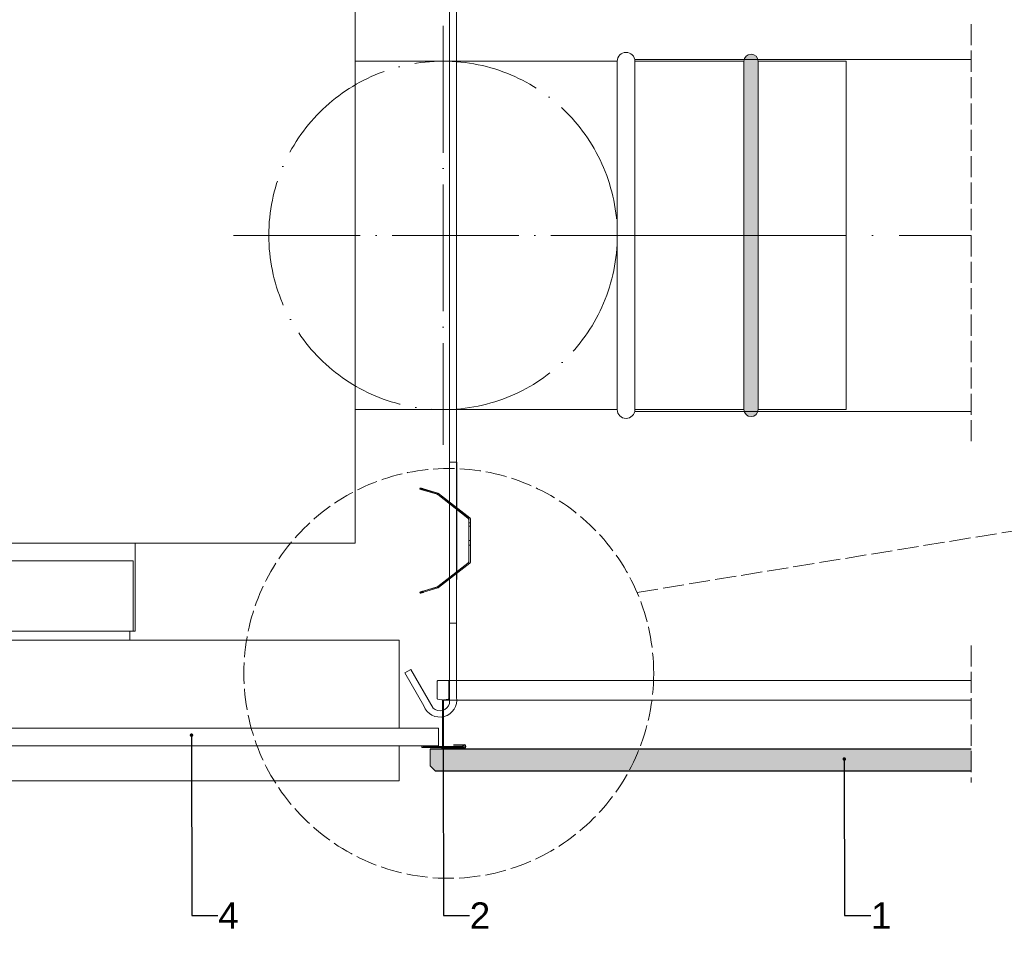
# Model space of a CAD drawing. Header units: millimetres. Extents: x 2242 to 4133, y 3556 to 4669.
# Tile 2 of 4: x 2802 to 3361, y 3796 to 4317. Entities that reach past the tile are written whole.
import ezdxf
from ezdxf import colors
from ezdxf.entities.mleader import LeaderData, LeaderLine
from ezdxf.math import Vec2, Vec3

# ---------------------------------------------------------------- set-up
doc = ezdxf.new("R2010")
doc.units = ezdxf.units.MM
doc.linetypes.add('ACAD_ISO02W100', pattern=[15, 12, -3])
doc.linetypes.add('ACAD_ISO04W100', pattern=[30, 24, -3, 0, -3])
for name, color, linetype, lineweight in [('_RIGIPS AKCESORIA', 7, 'Continuous', 15), ('_RIGIPS G-K', 7, 'Continuous', 9), ('_Rigips Profil', 7, 'Continuous', 9), ('_RIGIPS PŁYTA', 7, 'Continuous', 25), ('Koniec', 7, 'ACAD_ISO02W100', 9), ('os', 7, 'ACAD_ISO04W100', 9), ('pomocnicza', 7, 'ACAD_ISO02W100', 9), ('Wymiary', 7, 'Continuous', 18)]:
    doc.layers.add(name, color=color, linetype=linetype, lineweight=lineweight)
doc.styles.get("Standard").update_dxf_attribs({"font": 'arial.ttf'})

# ---------------------------------------------------------------- blocks, each defined once
blk = doc.blocks.new('T24')
at = {"layer": '_Rigips Profil'}
for p, q in [((302.61, -139.67), (302.61, -129.54)), ((302.81, -129.34), (308.91, -129.34)), ((309.11, -129.54), (309.11, -139.67)), ((305.45, -140.31), (302.78, -139.87)), ((305.61, -140.51), (305.61, -166.64)), ((306.11, -140.51), (306.11, -166.64)), ((308.95, -139.87), (306.28, -140.31)), ((293.86, -167.24), (293.86, -166.44)), ((293.96, -166.34), (294.86, -166.34)), ((293.96, -167.34), (317.76, -167.34)), ((294.36, -166.84), (305.41, -166.84)), ((306.31, -166.84), (317.36, -166.84)), ((317.76, -166.34), (316.86, -166.34)), ((317.86, -167.24), (317.86, -166.44))]:
    blk.add_line(p, q, dxfattribs=at)
for centre, radius, start, end in [((302.81, -129.54), 0.2, 90, 180), ((308.91, -129.54), 0.2, 0, 90), ((302.81, -139.67), 0.2, 180, 260.5377), ((308.91, -139.67), 0.2, 279.4623, 0), ((305.41, -140.51), 0.2, 0, 80.5377), ((306.31, -140.51), 0.2, 99.4623, 180), ((293.96, -166.44), 0.1, 90, 180), ((293.96, -167.24), 0.1, 180, 270), ((305.41, -166.64), 0.2, 270, 0), ((306.31, -166.64), 0.2, 180, 270), ((317.76, -166.44), 0.1, 0, 90), ((317.76, -167.24), 0.1, 270, 0)]:
    blk.add_arc(centre, radius, start, end, dxfattribs=at)
blk = doc.blocks.new('_Dot')
at = {"color": 0, "linetype": 'ByBlock', "lineweight": -2}
blk.add_line((-0.5, 0), (-1, 0), dxfattribs=at)
at = {"color": 0, "linetype": 'ByBlock', "const_width": 0.5}
blk.add_lwpolyline([(-0.25, 0, 1), (0.25, 0, 1)], format="xyb", close=True, dxfattribs=at)
blk = doc.blocks.new('kratka nawiewna')
at = {"layer": '_RIGIPS AKCESORIA'}
for p, q in [((5011.07, 5448.03), (5259.07, 5448.03)), ((5259.07, 5448.03), (5259.07, 5408.03)), ((5011.07, 5408.03), (5259.07, 5408.03)), ((5257.07, 5408.03), (5257.07, 5403.03)), ((4860.07, 5403.03), (5410.07, 5403.03)), ((5410.07, 5403.03), (5410.07, 5353.03)), ((4837.57, 5353.03), (5432.57, 5353.03)), ((5432.57, 5353.03), (5432.57, 5343.03)), ((4837.57, 5343.03), (5432.57, 5343.03)), ((5410.07, 5343.03), (5410.07, 5323.03)), ((4860.07, 5323.03), (5410.07, 5323.03))]:
    blk.add_line(p, q, dxfattribs=at)
blk = doc.blocks.new('wieszak')
at = {"layer": '_RIGIPS AKCESORIA'}
for p, q in [((2361.55, 5697.99), (2361.54, 5382.75)), ((2365.55, 5697.99), (2365.54, 5382.75)), ((2361.55, 5474.31), (2361.54, 5337.01)), ((2365.56, 5474.31), (2365.54, 5340.74)), ((2365.54, 5382.75), (2361.54, 5382.75)), ((2336.08, 5354.46), (2339.54, 5356.46)), ((2346.88, 5335.74), (2336.08, 5354.46)), ((2352.21, 5334.51), (2339.54, 5356.46))]:
    blk.add_line(p, q, dxfattribs=at)
blk.add_lwpolyline([(2365.54, 5474.31), (2361.54, 5474.31)], close=True, dxfattribs=at)
for points in [[(2344.62, 5459.03), (2344.79, 5459.58)], [(2346.58, 5458.4), (2346.46, 5458.44), (2346.34, 5458.47), (2346.22, 5458.5), (2346.12, 5458.55), (2346.01, 5458.58), (2345.9, 5458.61), (2345.81, 5458.64), (2345.72, 5458.67), (2345.63, 5458.7), (2345.54, 5458.73), (2345.45, 5458.75), (2345.37, 5458.77), (2345.3, 5458.8), (2345.22, 5458.82), (2345.15, 5458.85), (2345.09, 5458.86), (2345.03, 5458.88), (2344.97, 5458.91), (2344.92, 5458.92), (2344.87, 5458.94), (2344.83, 5458.95), (2344.79, 5458.96), (2344.76, 5458.97), (2344.72, 5458.99), (2344.7, 5459), (2344.68, 5459), (2344.66, 5459.01), (2344.64, 5459.01), (2344.63, 5459.02), (2344.62, 5459.03), (2344.63, 5459.03), (2344.64, 5459.02), (2344.66, 5459.02), (2344.68, 5459.01), (2344.7, 5459.01), (2344.72, 5459), (2344.76, 5459), (2344.79, 5458.99), (2344.83, 5458.97), (2344.87, 5458.96), (2344.92, 5458.95), (2344.97, 5458.94), (2345.03, 5458.92), (2345.09, 5458.91), (2345.15, 5458.88), (2345.22, 5458.86), (2345.3, 5458.85), (2345.37, 5458.82), (2345.45, 5458.8), (2345.54, 5458.77), (2345.63, 5458.75), (2345.72, 5458.73), (2345.81, 5458.7), (2345.9, 5458.67), (2346.01, 5458.64), (2346.12, 5458.61), (2346.22, 5458.58), (2346.34, 5458.55), (2346.46, 5458.51), (2346.58, 5458.47), (2354.44, 5456.11), (2354.44, 5456.04)], [(2346.75, 5458.96), (2354.83, 5456.54), (2354.83, 5456.61), (2346.75, 5459.04), (2346.62, 5459.07), (2346.51, 5459.1), (2346.39, 5459.13), (2346.29, 5459.17), (2346.18, 5459.2), (2346.08, 5459.23), (2345.98, 5459.26), (2345.88, 5459.28), (2345.79, 5459.31), (2345.7, 5459.34), (2345.62, 5459.36), (2345.54, 5459.38), (2345.46, 5459.4), (2345.39, 5459.43), (2345.32, 5459.45), (2345.26, 5459.46), (2345.2, 5459.48), (2345.14, 5459.49), (2345.09, 5459.51), (2345.04, 5459.52), (2344.99, 5459.54), (2344.96, 5459.54), (2344.92, 5459.55), (2344.89, 5459.56), (2344.86, 5459.57), (2344.84, 5459.58), (2344.82, 5459.58), (2344.81, 5459.58), (2344.8, 5459.58), (2344.79, 5459.58), (2344.8, 5459.58), (2344.81, 5459.58), (2344.82, 5459.57), (2344.84, 5459.56), (2344.86, 5459.55), (2344.89, 5459.54), (2344.92, 5459.54), (2344.96, 5459.52), (2344.99, 5459.51), (2345.04, 5459.49), (2345.09, 5459.48), (2345.14, 5459.46), (2345.2, 5459.45), (2345.26, 5459.42), (2345.32, 5459.4), (2345.39, 5459.38), (2345.46, 5459.36), (2345.54, 5459.34), (2345.62, 5459.31), (2345.7, 5459.28), (2345.79, 5459.26), (2345.88, 5459.22), (2345.98, 5459.2), (2346.08, 5459.17), (2346.18, 5459.13), (2346.29, 5459.1), (2346.39, 5459.07), (2346.51, 5459.04), (2346.62, 5459), (2346.75, 5458.96)], [(2345.13, 5458.89), (2345.3, 5459.45)], [(2345.13, 5458.85), (2345.3, 5459.41)], [(2346.58, 5458.47), (2346.75, 5459.04)], [(2346.75, 5458.96), (2346.58, 5458.4), (2354.44, 5456.04)], [(2354.44, 5456.11), (2354.62, 5456.05), (2354.77, 5455.94)], [(2354.77, 5455.87), (2354.62, 5455.97), (2354.44, 5456.04)], [(2354.53, 5456.01), (2354.53, 5456.08)], [(2354.62, 5455.97), (2354.62, 5456.05)], [(2354.7, 5455.93), (2354.7, 5456)], [(2371.99, 5442.47), (2354.77, 5455.87), (2354.77, 5455.94), (2371.99, 5442.55), (2371.99, 5442.47)], [(2354.77, 5455.87), (2354.77, 5455.94)], [(2355.16, 5456.44), (2355, 5456.54), (2354.83, 5456.61)], [(2354.83, 5456.54), (2355, 5456.47), (2355.16, 5456.37)], [(2354.92, 5456.51), (2354.92, 5456.58)], [(2355, 5456.47), (2355, 5456.54)], [(2355.08, 5456.42), (2355.08, 5456.49)], [(2355.16, 5456.37), (2373.01, 5442.47), (2373.01, 5442.55), (2355.16, 5456.44), (2355.16, 5456.37)], [(2355.16, 5456.37), (2355.16, 5456.44)], [(2361.61, 5450.59), (2361.99, 5451.09)], [(2363.37, 5449.21), (2363.43, 5449.15), (2363.51, 5449.1), (2363.58, 5449.04), (2363.65, 5448.98), (2363.73, 5448.92), (2363.8, 5448.87), (2363.87, 5448.81), (2363.94, 5448.76), (2364.01, 5448.7), (2364.08, 5448.65), (2364.15, 5448.61), (2364.21, 5448.55), (2364.28, 5448.5), (2364.33, 5448.45), (2364.4, 5448.41), (2364.46, 5448.36), (2364.51, 5448.32), (2364.57, 5448.27), (2364.62, 5448.23), (2364.68, 5448.2), (2364.73, 5448.15), (2364.77, 5448.12), (2364.82, 5448.08), (2364.86, 5448.05), (2364.9, 5448.02), (2364.93, 5447.99), (2364.96, 5447.97), (2365, 5447.94), (2365.03, 5447.92), (2365.05, 5447.9), (2365.08, 5447.88), (2365.1, 5447.87), (2365.11, 5447.86), (2365.13, 5447.84), (2365.14, 5447.84), (2365.14, 5447.84), (2365.15, 5447.83), (2365.15, 5447.84), (2365.14, 5447.84), (2365.14, 5447.84), (2365.12, 5447.86), (2365.1, 5447.87), (2365.09, 5447.88), (2365.06, 5447.9), (2365.04, 5447.92), (2365.01, 5447.94), (2364.98, 5447.97), (2364.95, 5447.99), (2364.92, 5448.02), (2364.87, 5448.05), (2364.83, 5448.08), (2364.79, 5448.12), (2364.74, 5448.15), (2364.69, 5448.2), (2364.65, 5448.23), (2364.6, 5448.27), (2364.54, 5448.32), (2364.48, 5448.36), (2364.42, 5448.41), (2364.37, 5448.45), (2364.3, 5448.5), (2364.24, 5448.55), (2364.17, 5448.61), (2364.11, 5448.65), (2364.04, 5448.7), (2363.97, 5448.76), (2363.9, 5448.81), (2363.83, 5448.87), (2363.76, 5448.92), (2363.69, 5448.98), (2363.61, 5449.04), (2363.54, 5449.1), (2363.47, 5449.15), (2363.39, 5449.21), (2363.32, 5449.27), (2363.25, 5449.33), (2363.18, 5449.37), (2363.11, 5449.43), (2363.03, 5449.49), (2362.96, 5449.55), (2362.89, 5449.6), (2362.82, 5449.65), (2362.75, 5449.71), (2362.68, 5449.76), (2362.61, 5449.82), (2362.55, 5449.87), (2362.48, 5449.92), (2362.43, 5449.96), (2362.36, 5450.01), (2362.3, 5450.05), (2362.25, 5450.1), (2362.19, 5450.14), (2362.14, 5450.19), (2362.08, 5450.23), (2362.03, 5450.26), (2361.99, 5450.3), (2361.94, 5450.33), (2361.9, 5450.37), (2361.86, 5450.39), (2361.83, 5450.42), (2361.8, 5450.45), (2361.76, 5450.47), (2361.73, 5450.5), (2361.71, 5450.51), (2361.68, 5450.53), (2361.67, 5450.55), (2361.65, 5450.56), (2361.63, 5450.57), (2361.62, 5450.58), (2361.62, 5450.59), (2361.61, 5450.59), (2361.62, 5450.58), (2361.62, 5450.57), (2361.64, 5450.56), (2361.66, 5450.55), (2361.67, 5450.53), (2361.7, 5450.51), (2361.72, 5450.5), (2361.75, 5450.47), (2361.78, 5450.45), (2361.81, 5450.42), (2361.85, 5450.39), (2361.89, 5450.37), (2361.93, 5450.33), (2361.97, 5450.3), (2362.02, 5450.26), (2362.07, 5450.23), (2362.12, 5450.19), (2362.16, 5450.14), (2362.22, 5450.1), (2362.28, 5450.05), (2362.34, 5450.01), (2362.39, 5449.96), (2362.46, 5449.92), (2362.52, 5449.87), (2362.59, 5449.82), (2362.66, 5449.76), (2362.72, 5449.71), (2362.79, 5449.65), (2362.86, 5449.6), (2362.93, 5449.55), (2363, 5449.49), (2363.07, 5449.43), (2363.15, 5449.37), (2363.22, 5449.33), (2363.29, 5449.27), (2363.37, 5449.21)], [(2363.75, 5449.7), (2363.83, 5449.64), (2363.89, 5449.59), (2363.97, 5449.53), (2364.04, 5449.47), (2364.11, 5449.42), (2364.19, 5449.37), (2364.25, 5449.31), (2364.33, 5449.25), (2364.39, 5449.2), (2364.47, 5449.15), (2364.53, 5449.1), (2364.6, 5449.05), (2364.66, 5449), (2364.72, 5448.95), (2364.78, 5448.9), (2364.84, 5448.86), (2364.9, 5448.81), (2364.96, 5448.77), (2365.01, 5448.73), (2365.06, 5448.69), (2365.11, 5448.65), (2365.15, 5448.61), (2365.2, 5448.58), (2365.24, 5448.55), (2365.28, 5448.52), (2365.32, 5448.49), (2365.35, 5448.47), (2365.38, 5448.44), (2365.42, 5448.42), (2365.44, 5448.4), (2365.46, 5448.38), (2365.48, 5448.37), (2365.5, 5448.35), (2365.51, 5448.34), (2365.52, 5448.33), (2365.53, 5448.33), (2365.54, 5448.33), (2365.54, 5448.32), (2365.54, 5448.33), (2365.53, 5448.33), (2365.52, 5448.34), (2365.51, 5448.35), (2365.49, 5448.37), (2365.47, 5448.38), (2365.45, 5448.4), (2365.42, 5448.42), (2365.4, 5448.44), (2365.37, 5448.47), (2365.33, 5448.49), (2365.3, 5448.52), (2365.26, 5448.55), (2365.22, 5448.58), (2365.18, 5448.61), (2365.13, 5448.65), (2365.08, 5448.69), (2365.03, 5448.73), (2364.98, 5448.77), (2364.92, 5448.81), (2364.87, 5448.86), (2364.81, 5448.9), (2364.75, 5448.95), (2364.69, 5449), (2364.62, 5449.05), (2364.56, 5449.1), (2364.49, 5449.15), (2364.42, 5449.2), (2364.36, 5449.25), (2364.29, 5449.31), (2364.22, 5449.37), (2364.15, 5449.42), (2364.07, 5449.47), (2364, 5449.53), (2363.93, 5449.59), (2363.85, 5449.64), (2363.78, 5449.7), (2363.7, 5449.76), (2363.64, 5449.82), (2363.56, 5449.87), (2363.49, 5449.93), (2363.42, 5449.99), (2363.34, 5450.05), (2363.27, 5450.1), (2363.2, 5450.15), (2363.13, 5450.2), (2363.07, 5450.26), (2363, 5450.31), (2362.93, 5450.36), (2362.87, 5450.41), (2362.81, 5450.46), (2362.75, 5450.5), (2362.69, 5450.55), (2362.63, 5450.59), (2362.57, 5450.64), (2362.52, 5450.68), (2362.47, 5450.72), (2362.42, 5450.76), (2362.38, 5450.79), (2362.33, 5450.82), (2362.29, 5450.86), (2362.25, 5450.89), (2362.21, 5450.91), (2362.18, 5450.95), (2362.15, 5450.97), (2362.12, 5450.99), (2362.09, 5451.01), (2362.07, 5451.03), (2362.05, 5451.05), (2362.03, 5451.05), (2362.02, 5451.06), (2362.01, 5451.07), (2362, 5451.08), (2361.99, 5451.09), (2361.99, 5451.08), (2362, 5451.07), (2362.01, 5451.06), (2362.03, 5451.05), (2362.04, 5451.05), (2362.06, 5451.03), (2362.08, 5451.01), (2362.11, 5450.99), (2362.13, 5450.97), (2362.16, 5450.95), (2362.2, 5450.91), (2362.23, 5450.89), (2362.27, 5450.86), (2362.31, 5450.82), (2362.35, 5450.79), (2362.4, 5450.76), (2362.45, 5450.72), (2362.5, 5450.68), (2362.55, 5450.64), (2362.61, 5450.59), (2362.66, 5450.55), (2362.72, 5450.5), (2362.78, 5450.46), (2362.84, 5450.41), (2362.91, 5450.36), (2362.98, 5450.31), (2363.04, 5450.26), (2363.11, 5450.2), (2363.17, 5450.15), (2363.25, 5450.1), (2363.31, 5450.05), (2363.38, 5449.99), (2363.46, 5449.93), (2363.53, 5449.87), (2363.61, 5449.82), (2363.68, 5449.76), (2363.75, 5449.7)], [(2363.38, 5449.22), (2363.76, 5449.72)], [(2363.38, 5449.19), (2363.76, 5449.69)], [(2365.15, 5447.83), (2365.54, 5448.32)], [(2371.99, 5442.55), (2372.15, 5442.39), (2372.28, 5442.19), (2372.35, 5441.97), (2372.38, 5441.74)], [(2372.38, 5441.67), (2372.35, 5441.9), (2372.28, 5442.12), (2372.15, 5442.32), (2371.99, 5442.47)], [(2372.15, 5442.32), (2372.15, 5442.39)], [(2372.28, 5442.12), (2372.28, 5442.19)], [(2372.35, 5441.9), (2372.35, 5441.97)], [(2372.38, 5417.63), (2372.38, 5441.67), (2372.38, 5441.74), (2372.38, 5417.71), (2372.38, 5417.63)], [(2372.38, 5441.67), (2372.38, 5441.74)], [(2372.38, 5437.89), (2372.38, 5438.29), (2372.38, 5438.68), (2372.38, 5439.05), (2372.38, 5439.39), (2372.38, 5439.7), (2372.38, 5439.96), (2372.38, 5440.16), (2372.38, 5440.32), (2372.38, 5440.42), (2372.38, 5440.44), (2372.38, 5440.42), (2372.38, 5440.32), (2372.38, 5440.16), (2372.38, 5439.96), (2372.38, 5439.7), (2372.38, 5439.39), (2372.38, 5439.05), (2372.38, 5438.68), (2372.38, 5438.29), (2372.38, 5437.89), (2373.4, 5437.89)], [(2372.38, 5437.89), (2372.38, 5438.29), (2372.38, 5438.68), (2372.38, 5439.05), (2372.38, 5439.39), (2372.38, 5439.7), (2372.38, 5439.96), (2372.38, 5440.16), (2372.38, 5440.32), (2372.38, 5440.42), (2372.38, 5440.44), (2372.38, 5440.42), (2372.38, 5440.32), (2372.38, 5440.16), (2372.38, 5439.96), (2372.38, 5439.7), (2372.38, 5439.39), (2372.38, 5439.05), (2372.38, 5438.68), (2372.38, 5438.29), (2372.38, 5437.89), (2373.4, 5437.89)], [(2373.4, 5439.7), (2372.38, 5439.7), (2373.4, 5439.7)], [(2373.4, 5439.7), (2372.38, 5439.7), (2373.4, 5439.7)], [(2372.38, 5436.33), (2372.38, 5435.98), (2372.38, 5435.64), (2372.38, 5435.31), (2372.38, 5435.02), (2372.38, 5434.77), (2372.38, 5434.56), (2372.38, 5434.42), (2372.38, 5434.32), (2372.38, 5434.29), (2372.38, 5434.32), (2372.38, 5434.42), (2372.38, 5434.56), (2372.38, 5434.77), (2372.38, 5435.02), (2372.38, 5435.31), (2372.38, 5435.64), (2372.38, 5435.98), (2372.38, 5436.33), (2372.38, 5436.69), (2372.38, 5437.04), (2372.38, 5437.36), (2372.38, 5437.65), (2372.38, 5437.9), (2372.38, 5438.11), (2372.38, 5438.26), (2372.38, 5438.35), (2372.38, 5438.38), (2372.38, 5438.35), (2372.38, 5438.26), (2372.38, 5438.11), (2372.38, 5437.9), (2372.38, 5437.65), (2372.38, 5437.36), (2372.38, 5437.04), (2372.38, 5436.69), (2372.38, 5436.33)], [(2373.4, 5441.74), (2373.37, 5441.97), (2373.3, 5442.19), (2373.18, 5442.39), (2373.01, 5442.55)], [(2373.01, 5442.47), (2373.18, 5442.32), (2373.3, 5442.12), (2373.37, 5441.9), (2373.4, 5441.67)], [(2373.18, 5442.32), (2373.18, 5442.39)], [(2373.3, 5442.12), (2373.3, 5442.19)], [(2373.37, 5441.9), (2373.37, 5441.97)], [(2373.4, 5441.67), (2373.4, 5417.63), (2373.4, 5417.71), (2373.4, 5441.74), (2373.4, 5441.67)], [(2373.4, 5441.67), (2373.4, 5441.74)], [(2372.38, 5432.23), (2372.38, 5432.16), (2372.38, 5432.03), (2372.38, 5431.84), (2372.38, 5431.61), (2372.38, 5431.32), (2372.38, 5430.99), (2372.38, 5430.63), (2372.38, 5430.26), (2372.38, 5429.86), (2372.38, 5429.46), (2372.38, 5429.07), (2372.38, 5428.68), (2372.38, 5428.33), (2372.38, 5428.01), (2372.38, 5427.73), (2372.38, 5427.5), (2372.38, 5427.32), (2372.38, 5427.2), (2372.38, 5427.14), (2372.38, 5427.14), (2372.38, 5427.21), (2372.38, 5427.33), (2372.38, 5427.51), (2372.38, 5427.75), (2372.38, 5428.03), (2372.38, 5428.36), (2372.38, 5428.71), (2372.38, 5429.09), (2372.38, 5429.49), (2372.38, 5429.89), (2372.38, 5430.28), (2372.38, 5430.66), (2372.38, 5431.02), (2372.38, 5431.35), (2372.38, 5431.62), (2372.38, 5431.86), (2372.38, 5432.04), (2372.38, 5432.17), (2372.38, 5432.24)], [(2372.38, 5429.7), (2373.4, 5429.7)], [(2372.38, 5429.67), (2373.4, 5429.67)], [(2372.38, 5427.14), (2373.4, 5427.14)], [(2373.4, 5429.45), (2373.4, 5429.05), (2373.4, 5428.67), (2373.4, 5428.29), (2373.4, 5427.94), (2373.4, 5427.61), (2373.4, 5427.33), (2373.4, 5427.09), (2373.4, 5426.9), (2373.4, 5426.76), (2373.4, 5426.67), (2373.4, 5426.65), (2373.4, 5426.67), (2373.4, 5426.76), (2373.4, 5426.9), (2373.4, 5427.09), (2373.4, 5427.33), (2373.4, 5427.61), (2373.4, 5427.94), (2373.4, 5428.29), (2373.4, 5428.67), (2373.4, 5429.05), (2373.4, 5429.45), (2373.4, 5429.86), (2373.4, 5430.25), (2373.4, 5430.62), (2373.4, 5430.98), (2373.4, 5431.3), (2373.4, 5431.58), (2373.4, 5431.82), (2373.4, 5432.02), (2373.4, 5432.16), (2373.4, 5432.24), (2373.4, 5432.27), (2373.4, 5432.24), (2373.4, 5432.16), (2373.4, 5432.02), (2373.4, 5431.82), (2373.4, 5431.58), (2373.4, 5431.3), (2373.4, 5430.98), (2373.4, 5430.62), (2373.4, 5430.25), (2373.4, 5429.86), (2373.4, 5429.45)], [(2373.4, 5432.23), (2373.4, 5432.24), (2373.4, 5432.17), (2373.4, 5432.04), (2373.4, 5431.86), (2373.4, 5431.62), (2373.4, 5431.35), (2373.4, 5431.02), (2373.4, 5430.66), (2373.4, 5430.28), (2373.4, 5429.89), (2373.4, 5429.49), (2373.4, 5429.09), (2373.4, 5428.71), (2373.4, 5428.36), (2373.4, 5428.03), (2373.4, 5427.75), (2373.4, 5427.51), (2373.4, 5427.33), (2373.4, 5427.21), (2373.4, 5427.14), (2373.4, 5427.14), (2373.4, 5427.2), (2373.4, 5427.32), (2373.4, 5427.5), (2373.4, 5427.73), (2373.4, 5428.01), (2373.4, 5428.33), (2373.4, 5428.68), (2373.4, 5429.07), (2373.4, 5429.46), (2373.4, 5429.86), (2373.4, 5430.26), (2373.4, 5430.63), (2373.4, 5430.99), (2373.4, 5431.32), (2373.4, 5431.61), (2373.4, 5431.84), (2373.4, 5432.03), (2373.4, 5432.16), (2373.4, 5432.23)], [(2372.38, 5423.04), (2372.38, 5422.69), (2372.38, 5422.35), (2372.38, 5422.02), (2372.38, 5421.73), (2372.38, 5421.48), (2372.38, 5421.27), (2372.38, 5421.13), (2372.38, 5421.03), (2372.38, 5421), (2372.38, 5421.03), (2372.38, 5421.13), (2372.38, 5421.27), (2372.38, 5421.48), (2372.38, 5421.73), (2372.38, 5422.02), (2372.38, 5422.35), (2372.38, 5422.69), (2372.38, 5423.04), (2372.38, 5423.4), (2372.38, 5423.75), (2372.38, 5424.07), (2372.38, 5424.36), (2372.38, 5424.61), (2372.38, 5424.81), (2372.38, 5424.97), (2372.38, 5425.06), (2372.38, 5425.09), (2372.38, 5425.06), (2372.38, 5424.97), (2372.38, 5424.81), (2372.38, 5424.61), (2372.38, 5424.36), (2372.38, 5424.07), (2372.38, 5423.75), (2372.38, 5423.4), (2372.38, 5423.04)], [(2354.77, 5403.43), (2371.99, 5416.83), (2371.99, 5416.9), (2354.77, 5403.51), (2354.77, 5403.43)], [(2373.01, 5416.83), (2355.16, 5402.94), (2355.16, 5403.02), (2373.01, 5416.9), (2373.01, 5416.83)], [(2371.99, 5416.9), (2372.15, 5417.07), (2372.28, 5417.26), (2372.35, 5417.48), (2372.38, 5417.71)], [(2372.38, 5417.63), (2372.35, 5417.4), (2372.28, 5417.19), (2372.15, 5416.99), (2371.99, 5416.83)], [(2372.15, 5416.99), (2372.15, 5417.07)], [(2372.28, 5417.19), (2372.28, 5417.26)], [(2372.35, 5417.4), (2372.35, 5417.48)], [(2372.38, 5417.63), (2372.38, 5417.71)], [(2373.4, 5417.71), (2373.37, 5417.48), (2373.3, 5417.26), (2373.18, 5417.07), (2373.01, 5416.9)], [(2373.01, 5416.83), (2373.18, 5416.99), (2373.3, 5417.19), (2373.37, 5417.4), (2373.4, 5417.63)], [(2373.18, 5416.99), (2373.18, 5417.07)], [(2373.3, 5417.19), (2373.3, 5417.26)], [(2373.37, 5417.4), (2373.37, 5417.48)], [(2373.4, 5417.63), (2373.4, 5417.71)], [(2363.37, 5410.16), (2363.29, 5410.11), (2363.22, 5410.06), (2363.15, 5410), (2363.07, 5409.94), (2363, 5409.88), (2362.93, 5409.83), (2362.86, 5409.77), (2362.79, 5409.72), (2362.72, 5409.66), (2362.66, 5409.61), (2362.59, 5409.56), (2362.52, 5409.51), (2362.46, 5409.46), (2362.39, 5409.41), (2362.34, 5409.36), (2362.28, 5409.32), (2362.22, 5409.27), (2362.16, 5409.23), (2362.12, 5409.19), (2362.07, 5409.15), (2362.02, 5409.12), (2361.97, 5409.07), (2361.93, 5409.04), (2361.89, 5409.01), (2361.85, 5408.98), (2361.81, 5408.95), (2361.78, 5408.93), (2361.75, 5408.9), (2361.72, 5408.88), (2361.7, 5408.86), (2361.67, 5408.85), (2361.66, 5408.83), (2361.64, 5408.81), (2361.62, 5408.8), (2361.62, 5408.8), (2361.61, 5408.79), (2361.62, 5408.79), (2361.62, 5408.8), (2361.63, 5408.8), (2361.65, 5408.81), (2361.67, 5408.83), (2361.68, 5408.85), (2361.71, 5408.86), (2361.73, 5408.88), (2361.76, 5408.9), (2361.8, 5408.93), (2361.83, 5408.95), (2361.86, 5408.98), (2361.9, 5409.01), (2361.94, 5409.04), (2361.99, 5409.07), (2362.03, 5409.12), (2362.08, 5409.15), (2362.14, 5409.19), (2362.19, 5409.23), (2362.25, 5409.27), (2362.3, 5409.32), (2362.36, 5409.36), (2362.43, 5409.41), (2362.48, 5409.46), (2362.55, 5409.51), (2362.61, 5409.56), (2362.68, 5409.61), (2362.75, 5409.66), (2362.82, 5409.72), (2362.89, 5409.77), (2362.96, 5409.83), (2363.03, 5409.88), (2363.11, 5409.94), (2363.18, 5410), (2363.25, 5410.06), (2363.32, 5410.11), (2363.39, 5410.16), (2363.47, 5410.22), (2363.54, 5410.28), (2363.61, 5410.34), (2363.69, 5410.39), (2363.76, 5410.45), (2363.83, 5410.51), (2363.9, 5410.56), (2363.97, 5410.61), (2364.04, 5410.67), (2364.11, 5410.72), (2364.17, 5410.78), (2364.24, 5410.83), (2364.3, 5410.88), (2364.37, 5410.92), (2364.42, 5410.97), (2364.48, 5411.01), (2364.54, 5411.06), (2364.6, 5411.1), (2364.65, 5411.15), (2364.69, 5411.19), (2364.74, 5411.22), (2364.79, 5411.26), (2364.83, 5411.29), (2364.87, 5411.33), (2364.92, 5411.35), (2364.95, 5411.38), (2364.98, 5411.41), (2365.01, 5411.43), (2365.04, 5411.46), (2365.06, 5411.47), (2365.09, 5411.49), (2365.1, 5411.51), (2365.12, 5411.52), (2365.14, 5411.53), (2365.14, 5411.54), (2365.15, 5411.55), (2365.14, 5411.55), (2365.14, 5411.54), (2365.13, 5411.53), (2365.11, 5411.52), (2365.1, 5411.51), (2365.08, 5411.49), (2365.05, 5411.47), (2365.03, 5411.46), (2365, 5411.43), (2364.96, 5411.41), (2364.93, 5411.38), (2364.9, 5411.35), (2364.86, 5411.33), (2364.82, 5411.29), (2364.77, 5411.26), (2364.73, 5411.22), (2364.68, 5411.19), (2364.62, 5411.15), (2364.57, 5411.1), (2364.51, 5411.06), (2364.46, 5411.01), (2364.4, 5410.97), (2364.33, 5410.92), (2364.28, 5410.88), (2364.21, 5410.83), (2364.15, 5410.78), (2364.08, 5410.72), (2364.01, 5410.67), (2363.94, 5410.61), (2363.87, 5410.56), (2363.8, 5410.51), (2363.73, 5410.45), (2363.65, 5410.39), (2363.58, 5410.34), (2363.51, 5410.28), (2363.43, 5410.22), (2363.37, 5410.16)], [(2363.75, 5409.67), (2363.68, 5409.61), (2363.61, 5409.56), (2363.53, 5409.5), (2363.46, 5409.44), (2363.38, 5409.39), (2363.31, 5409.34), (2363.25, 5409.28), (2363.17, 5409.22), (2363.11, 5409.17), (2363.04, 5409.12), (2362.98, 5409.07), (2362.91, 5409.02), (2362.84, 5408.97), (2362.78, 5408.92), (2362.72, 5408.87), (2362.66, 5408.82), (2362.61, 5408.78), (2362.55, 5408.74), (2362.5, 5408.7), (2362.45, 5408.66), (2362.4, 5408.62), (2362.35, 5408.58), (2362.31, 5408.55), (2362.27, 5408.52), (2362.23, 5408.48), (2362.2, 5408.46), (2362.16, 5408.43), (2362.13, 5408.41), (2362.11, 5408.39), (2362.08, 5408.36), (2362.06, 5408.35), (2362.04, 5408.34), (2362.03, 5408.32), (2362.01, 5408.31), (2362, 5408.3), (2361.99, 5408.3), (2361.99, 5408.29), (2362, 5408.3), (2362.01, 5408.3), (2362.02, 5408.31), (2362.03, 5408.32), (2362.05, 5408.34), (2362.07, 5408.35), (2362.09, 5408.36), (2362.12, 5408.39), (2362.15, 5408.41), (2362.18, 5408.43), (2362.21, 5408.46), (2362.25, 5408.48), (2362.29, 5408.52), (2362.33, 5408.55), (2362.38, 5408.58), (2362.42, 5408.62), (2362.47, 5408.66), (2362.52, 5408.7), (2362.57, 5408.74), (2362.63, 5408.78), (2362.69, 5408.82), (2362.75, 5408.87), (2362.81, 5408.92), (2362.87, 5408.97), (2362.93, 5409.02), (2363, 5409.07), (2363.07, 5409.12), (2363.13, 5409.17), (2363.2, 5409.22), (2363.27, 5409.28), (2363.34, 5409.34), (2363.42, 5409.39), (2363.49, 5409.44), (2363.56, 5409.5), (2363.64, 5409.56), (2363.7, 5409.61), (2363.78, 5409.67), (2363.85, 5409.73), (2363.93, 5409.79), (2364, 5409.84), (2364.07, 5409.9), (2364.15, 5409.96), (2364.22, 5410.01), (2364.29, 5410.07), (2364.36, 5410.12), (2364.42, 5410.17), (2364.49, 5410.23), (2364.56, 5410.28), (2364.62, 5410.33), (2364.69, 5410.38), (2364.75, 5410.43), (2364.81, 5410.47), (2364.87, 5410.52), (2364.92, 5410.56), (2364.98, 5410.61), (2365.03, 5410.65), (2365.08, 5410.69), (2365.13, 5410.73), (2365.18, 5410.76), (2365.22, 5410.79), (2365.26, 5410.83), (2365.3, 5410.86), (2365.33, 5410.88), (2365.37, 5410.91), (2365.4, 5410.93), (2365.42, 5410.96), (2365.45, 5410.97), (2365.47, 5411), (2365.49, 5411.01), (2365.51, 5411.02), (2365.52, 5411.03), (2365.53, 5411.04), (2365.54, 5411.05), (2365.54, 5411.06), (2365.54, 5411.05), (2365.53, 5411.05), (2365.52, 5411.04), (2365.51, 5411.03), (2365.5, 5411.02), (2365.48, 5411.01), (2365.46, 5411), (2365.44, 5410.97), (2365.42, 5410.96), (2365.38, 5410.93), (2365.35, 5410.91), (2365.32, 5410.88), (2365.28, 5410.86), (2365.24, 5410.83), (2365.2, 5410.79), (2365.15, 5410.76), (2365.11, 5410.73), (2365.06, 5410.69), (2365.01, 5410.65), (2364.96, 5410.61), (2364.9, 5410.56), (2364.84, 5410.52), (2364.78, 5410.47), (2364.72, 5410.43), (2364.66, 5410.38), (2364.6, 5410.33), (2364.53, 5410.28), (2364.47, 5410.23), (2364.39, 5410.17), (2364.33, 5410.12), (2364.25, 5410.07), (2364.19, 5410.01), (2364.11, 5409.96), (2364.04, 5409.9), (2363.97, 5409.84), (2363.89, 5409.79), (2363.83, 5409.73), (2363.75, 5409.67)], [(2363.38, 5410.18), (2363.76, 5409.68)], [(2363.38, 5410.16), (2363.76, 5409.66)], [(2365.15, 5411.55), (2365.54, 5411.06)], [(2361.61, 5408.79), (2361.99, 5408.29)], [(2346.58, 5400.9), (2346.46, 5400.87), (2346.34, 5400.84), (2346.22, 5400.8), (2346.12, 5400.77), (2346.01, 5400.74), (2345.9, 5400.71), (2345.81, 5400.68), (2345.72, 5400.65), (2345.63, 5400.62), (2345.54, 5400.6), (2345.45, 5400.58), (2345.37, 5400.55), (2345.3, 5400.53), (2345.22, 5400.51), (2345.15, 5400.49), (2345.09, 5400.48), (2345.03, 5400.46), (2344.97, 5400.44), (2344.92, 5400.43), (2344.87, 5400.41), (2344.83, 5400.4), (2344.79, 5400.4), (2344.76, 5400.39), (2344.72, 5400.38), (2344.7, 5400.37), (2344.68, 5400.36), (2344.66, 5400.36), (2344.64, 5400.35), (2344.63, 5400.35), (2344.62, 5400.35), (2344.63, 5400.35), (2344.63, 5400.36), (2344.64, 5400.36), (2344.66, 5400.37), (2344.68, 5400.38), (2344.7, 5400.39), (2344.72, 5400.4), (2344.76, 5400.4), (2344.79, 5400.42), (2344.83, 5400.43), (2344.87, 5400.44), (2344.92, 5400.46), (2344.97, 5400.48), (2345.03, 5400.49), (2345.09, 5400.51), (2345.15, 5400.53), (2345.22, 5400.56), (2345.3, 5400.58), (2345.37, 5400.6), (2345.45, 5400.62), (2345.54, 5400.66), (2345.63, 5400.68), (2345.72, 5400.71), (2345.81, 5400.74), (2345.9, 5400.77), (2346.01, 5400.8), (2346.12, 5400.84), (2346.22, 5400.87), (2346.34, 5400.9), (2346.46, 5400.94), (2346.58, 5400.98)], [(2344.62, 5400.35), (2344.79, 5399.79)], [(2346.75, 5400.42), (2346.62, 5400.38), (2346.51, 5400.35), (2346.39, 5400.31), (2346.29, 5400.27), (2346.18, 5400.24), (2346.08, 5400.21), (2345.98, 5400.18), (2345.88, 5400.15), (2345.79, 5400.12), (2345.7, 5400.09), (2345.62, 5400.07), (2345.54, 5400.04), (2345.46, 5400.02), (2345.39, 5399.99), (2345.32, 5399.97), (2345.26, 5399.95), (2345.2, 5399.94), (2345.14, 5399.91), (2345.09, 5399.9), (2345.04, 5399.88), (2344.99, 5399.87), (2344.96, 5399.85), (2344.92, 5399.85), (2344.89, 5399.83), (2344.86, 5399.82), (2344.84, 5399.81), (2344.82, 5399.81), (2344.81, 5399.81), (2344.8, 5399.8), (2344.79, 5399.8), (2344.79, 5399.79), (2344.8, 5399.79), (2344.81, 5399.8), (2344.82, 5399.8), (2344.84, 5399.81), (2344.86, 5399.81), (2344.89, 5399.81), (2344.92, 5399.82), (2344.96, 5399.83), (2344.99, 5399.85), (2345.04, 5399.85), (2345.09, 5399.87), (2345.14, 5399.88), (2345.2, 5399.9), (2345.26, 5399.91), (2345.32, 5399.94), (2345.39, 5399.95), (2345.46, 5399.97), (2345.54, 5399.99), (2345.62, 5400.02), (2345.7, 5400.04), (2345.79, 5400.07), (2345.88, 5400.09), (2345.98, 5400.12), (2346.08, 5400.15), (2346.18, 5400.17), (2346.29, 5400.21), (2346.39, 5400.24), (2346.51, 5400.27), (2346.62, 5400.31), (2346.75, 5400.35)], [(2345.13, 5400.53), (2345.3, 5399.97)], [(2345.13, 5400.49), (2345.3, 5399.93)], [(2346.75, 5400.35), (2346.58, 5400.9), (2354.44, 5403.26), (2354.44, 5403.33), (2346.58, 5400.98)], [(2346.58, 5400.98), (2346.75, 5400.42)], [(2346.75, 5400.42), (2354.83, 5402.84), (2354.83, 5402.77), (2355, 5402.84), (2355.16, 5402.94)], [(2346.75, 5400.35), (2354.83, 5402.77)], [(2354.44, 5403.33), (2354.62, 5403.41), (2354.77, 5403.51)], [(2354.77, 5403.43), (2354.62, 5403.33), (2354.44, 5403.26)], [(2354.53, 5403.29), (2354.53, 5403.37)], [(2354.62, 5403.33), (2354.62, 5403.41)], [(2354.7, 5403.38), (2354.7, 5403.46)], [(2354.77, 5403.43), (2354.77, 5403.51)], [(2355.16, 5403.02), (2355, 5402.92), (2354.83, 5402.84)], [(2354.92, 5402.8), (2354.92, 5402.88)], [(2355, 5402.84), (2355, 5402.92)], [(2355.08, 5402.88), (2355.08, 5402.96)], [(2355.16, 5402.94), (2355.16, 5403.02)]]:
    blk.add_lwpolyline(points, dxfattribs=at)
for centre, radius, start, end in [((2355.99, 5339.09), 9.7, 200.1981, 9.7997), ((2356.08, 5338.73), 5.72, 227.4354, 342.5624)]:
    blk.add_arc(centre, radius, start, end, dxfattribs=at)
blk = doc.blocks.new('skrzynka rozprezna')
at = {"layer": '_RIGIPS AKCESORIA'}
h = blk.add_hatch(color=256, dxfattribs=at)
h.dxf.hatch_style = 1
h.paths.add_polyline_path([(3221.42, 4293.41, 1), (3213.42, 4293.41), (3213.42, 4194.41), (3221.42, 4194.41)])
h.paths.add_polyline_path([(3221.42, 4194.41), (3213.42, 4194.41), (3213.42, 4095.41, 1), (3221.42, 4095.41)])
for p, q in [((2992.42, 4369.41), (2992.42, 4019.41)), ((2992.42, 4293.41), (3141.42, 4293.41)), ((3141.42, 4293.41), (3141.42, 4095.41)), ((3151.42, 4293.41), (3213.42, 4293.41)), ((3151.42, 4293.41), (3151.42, 4095.41)), ((3213.42, 4293.41), (3213.42, 4095.41)), ((3221.42, 4293.41), (3271.42, 4293.41)), ((3221.42, 4293.41), (3221.42, 4095.41)), ((3271.42, 4293.41), (3271.42, 4095.41)), ((2992.42, 4095.41), (3141.42, 4095.41)), ((3151.42, 4095.41), (3213.42, 4095.41)), ((3221.42, 4095.41), (3271.42, 4095.41)), ((2992.42, 4019.41), (2492.42, 4019.41)), ((2867.42, 4019.41), (2867.42, 3969.41)), ((2867.42, 3969.41), (2617.42, 3969.41))]:
    blk.add_line(p, q, dxfattribs=at)
for centre, radius, start, end in [((3146.42, 4293.41), 5, 0, 180), ((3217.42, 4293.41), 4, 0, 180), ((3146.42, 4095.41), 5, 180, 0), ((3217.42, 4095.41), 4, 180, 0)]:
    blk.add_arc(centre, radius, start, end, dxfattribs=at)
at = {"layer": 'os', "ltscale": 3}
for p, q in [((3042.42, 4313.41), (3042.42, 4075.41)), ((2923.42, 4194.41), (3271.42, 4194.41))]:
    blk.add_line(p, q, dxfattribs=at)
blk.add_circle((3042.42, 4194.41), 99, dxfattribs=at)

msp = doc.modelspace()

# ---------------------------------------------------------------- hatches: boundary and pattern name
at = {"layer": '_Rigips Profil'}
h = msp.add_hatch(dxfattribs=at)
h.set_pattern_fill('DOTS', color=253, scale=0.5, style=0)
h.set_pattern_definition([(0, (2927.5147, 5826.1252), (0.396875, 0.79375), [0, -0.79375])])
h.paths.add_polyline_path([(3342.42, 3902.41), (3035.06, 3902.41), (3035.06, 3892.91), (3038.06, 3889.91), (3342.42, 3889.91)])

# ---------------------------------------------------------------- linework, layer by layer
for p, q in [((3342.42, 3902.41), (3035.06, 3902.41)), ((3035.06, 3892.91), (3038.06, 3889.91)), ((3342.42, 3889.91), (3038.06, 3889.91))]:
    msp.add_line(p, q)
at = {"layer": '_RIGIPS AKCESORIA'}
for p, q in [((3046.16, 4289.27), (3046.16, 4569.41)), ((3050.16, 4289.27), (3050.16, 4565.41)), ((3151.42, 4294.41), (3342.42, 4294.41)), ((3151.42, 4094.41), (3342.42, 4094.41)), ((2453.42, 3904.41), (3031.42, 3904.41))]:
    msp.add_line(p, q, dxfattribs=at)
at = {"layer": '_RIGIPS G-K'}
msp.add_line((3035.06, 3902.41), (3035.06, 3892.91), dxfattribs=at)
at = {"layer": '_Rigips Profil'}
for p, q in [((3042.42, 3941.41), (3342.42, 3941.41)), ((3042.67, 3930.24), (3342.42, 3930.24))]:
    msp.add_line(p, q, dxfattribs=at)
at = {"layer": '_RIGIPS PŁYTA'}
for p, q in [((3042.39, 3902.91), (3054.39, 3902.91)), ((3048.39, 3904.91), (3054.39, 3904.91))]:
    msp.add_line(p, q, dxfattribs=at)
msp.add_arc((3054.39, 3903.91), 1, 270, 90, dxfattribs=at)
at = {"layer": 'Koniec'}
for p, q in [((3342.42, 4314.41), (3342.42, 4074.41)), ((3342.42, 3961.41), (3342.42, 3883.41))]:
    msp.add_line(p, q, dxfattribs=at)
at = {"layer": 'os', "ltscale": 5}
msp.add_line((3151.42, 4194.41), (3342.42, 4194.41), dxfattribs=at)
at = {"layer": 'pomocnicza'}
msp.add_line((3152.63, 3991.51), (3556.33, 4057.49), dxfattribs=at)
msp.add_circle((3045.67, 3945.5), 116.44, dxfattribs=at)

# ---------------------------------------------------------------- block references
at = {"layer": '_RIGIPS AKCESORIA'}
for name, p in [('skrzynka rozprezna', (0, 0)), ('wieszak', (684.61, -1408.72)), ('kratka nawiewna', (-2392.65, -1438.63))]:
    msp.add_blockref(name, p, dxfattribs=at)
at = {"layer": '_Rigips Profil'}
msp.add_blockref('T24', (2736.56, 4070.75), dxfattribs=at)

# ---------------------------------------------------------------- leaders
at = {"layer": 'Wymiary'}
ml = msp.add_multileader_mtext('Standard', dxfattribs=at)
ml.set_content('4', color=256)
ml.set_leader_properties()
ml.set_arrow_properties(name='DOT')
ml.build(insert=Vec2(0, 0))
ml.multileader.update_dxf_attribs({"dogleg_length": 0.36, "arrow_head_size": 2})
ctx = ml.context
ctx.base_point, ctx.char_height, ctx.arrow_head_size, ctx.landing_gap_size, ctx.plane_origin = Vec3(2914.53, 3807.87), 15, 2, 0.09, Vec3(2899.66, 3761.76)
notes = []
notes.append((ctx, [(0, (1, 1, 0), (2899.62, 3807.87), (1, 0), 14.91, [(0, [(2899.5, 3910.41)], 0, [])])]))
ctx.mtext.insert, ctx.mtext.flow_direction = Vec3(2914.62, 3815.37), 5
ml = msp.add_multileader_mtext('Standard', dxfattribs=at)
ml.set_content('2', color=256)
ml.set_leader_properties()
ml.set_arrow_properties(name='DOT')
ml.build(insert=Vec2(0, 0))
ml.multileader.update_dxf_attribs({"dogleg_length": 0.36, "arrow_head_size": 2})
ctx = ml.context
ctx.base_point, ctx.char_height, ctx.arrow_head_size, ctx.landing_gap_size, ctx.plane_origin = Vec3(3057.49, 3807.87), 15, 2, 0.09, Vec3(3042.63, 3761.76)
notes.append((ctx, [(0, (1, 1, 0), (3042.59, 3807.87), (1, 0), 14.91, [(0, [(3042.4, 3903.41)], 0, [])])]))
ctx.mtext.insert, ctx.mtext.flow_direction = Vec3(3057.58, 3815.37), 5
ml = msp.add_multileader_mtext('Standard', dxfattribs=at)
ml.set_content('1', color=256)
ml.set_leader_properties()
ml.set_arrow_properties(name='DOT')
ml.build(insert=Vec2(0, 0))
ml.multileader.update_dxf_attribs({"dogleg_length": 0.36, "arrow_head_size": 2})
ctx = ml.context
ctx.base_point, ctx.char_height, ctx.arrow_head_size, ctx.landing_gap_size, ctx.plane_origin = Vec3(3285.49, 3807.87), 15, 2, 0.09, Vec3(3270.62, 3761.76)
notes.append((ctx, [(0, (1, 1, 0), (3270.58, 3807.87), (1, 0), 14.91, [(0, [(3270.4, 3896.83)], 0, [])])]))
ctx.mtext.insert, ctx.mtext.flow_direction = Vec3(3285.58, 3815.37), 5
for ctx, leaders in notes:
    for number, flags, end, landing, length, lines in leaders:
        leader = LeaderData()
        leader.index, (leader.has_last_leader_line, leader.has_dogleg_vector, leader.attachment_direction) = number, flags
        leader.last_leader_point, leader.dogleg_vector, leader.dogleg_length = Vec3(end), Vec3(landing), length
        for number, points, colour, breaks in lines:
            line = LeaderLine()
            line.index, line.vertices, line.color, line.breaks = number, Vec3.list(points), colors.encode_raw_color(colour), breaks
            leader.lines.append(line)
        ctx.leaders.append(leader)

doc.saveas('drawing.dxf')
